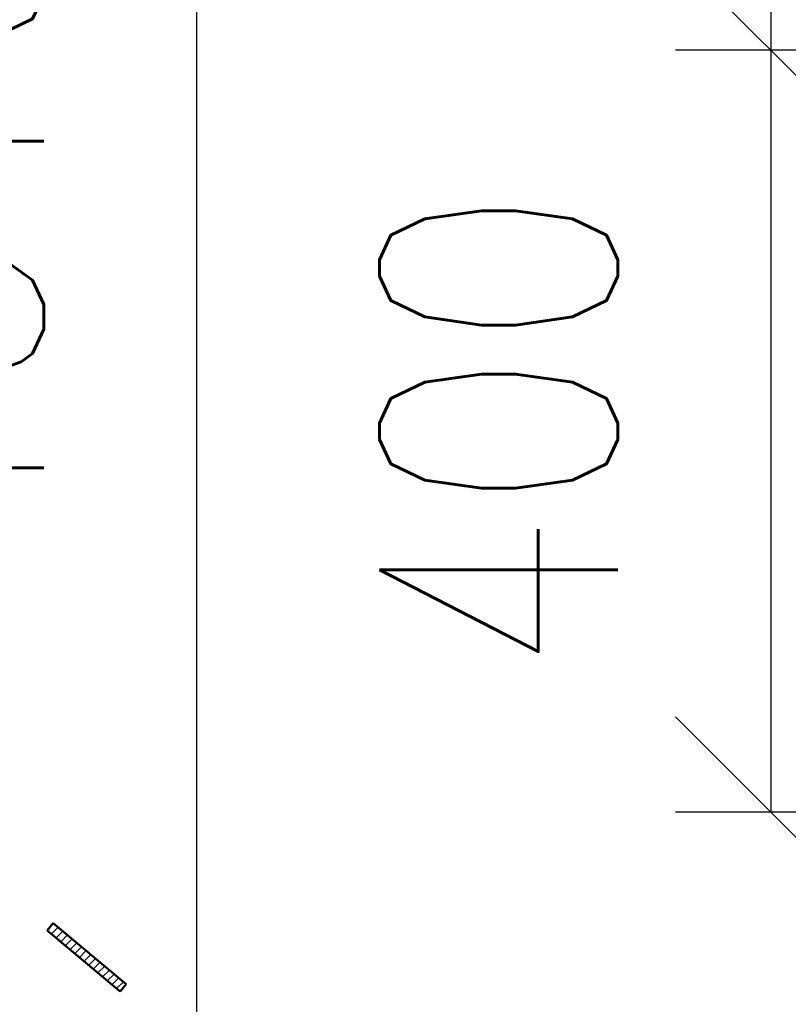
# Paper-space layout 'Layout1' of a CAD drawing. Extents: x -2 to 1033, y -36 to 596.
# Tile 62 of 126: x 338 to 346, y 494 to 504. Entities that reach past the tile are written whole.
import ezdxf

# ---------------------------------------------------------------- set-up
doc = ezdxf.new("R2010")
doc.units = 0
doc.linetypes.add('ACAD_ISO04W100', pattern=[30.5, 24, -3, 0.5, -3])
doc.layers.get('0').update_dxf_attribs({"linetype": 'CONTINUOUS'})
doc.layers.get('DEFPOINTS').update_dxf_attribs({"color": 132, "linetype": 'CONTINUOUS'})
for name, color, linetype, lineweight in [('SS_KOTY', 3, 'CONTINUOUS', 25), ('SS_SRAFY', 8, 'CONTINUOUS', 18), ('SS_ZEBRIK KOŠ', 75, 'CONTINUOUS', 50)]:
    doc.layers.add(name, color=color, linetype=linetype, lineweight=lineweight)
doc.styles.add('ROMANS', font='romans.shx', dxfattribs={"width": 0.8})
doc.dimstyles.new('A-1_(2.5)_50AS', dxfattribs={"dimtxt": 2.5, "dimasz": 2, "dimexe": 1, "dimexo": 2, "dimgap": 0, "dimtad": 0, "dimdec": 1, "dimlfac": 50, "dimrnd": 1, "dimtxsty": 'ROMANS', "dimblk1": 'OBLIQUE', "dimblk2": 'OBLIQUE', "dimsah": 1, "dimcen": 2, "dimclrd": 256, "dimclre": 256, "dimclrt": 256, "dimadec": 1, "dimazin": 2, "dimtfac": 0.714286, "dimtdec": 1, "dimtmove": 0, "dimatfit": 3, "dimldrblk": 'OPEN', "dimfxl": 1, "dimtvp": 1.142857, "dimtfill": 1, "dimtolj": 1, "dimlwd": -1, "dimlwe": -1, "dimarcsym": 0})

# ---------------------------------------------------------------- blocks, each defined once
blk = doc.blocks.new('_Oblique')
at = {"color": 0, "linetype": 'ByBlock', "lineweight": -2}
blk.add_line((-0.5, -0.5), (0.5, 0.5), dxfattribs=at)
blk = doc.blocks.new('*D67')
at = {"layer": 'DEFPOINTS', "color": 0, "transparency": 16777216}
for p in [(353.929, 514.938), (345.876, 503.738), (350.129, 503.738)]:
    blk.add_point(p, dxfattribs=at)
at = {"layer": 'SS_KOTY', "transparency": 16777216}
for p, q in [((351.929, 514.938), (344.876, 514.938)), ((345.876, 514.938), (345.876, 503.738)), ((348.129, 503.738), (344.876, 503.738))]:
    blk.add_line(p, q, dxfattribs=at)
at = {"layer": 'SS_KOTY', "transparency": 16777216, "xscale": 2, "yscale": 2, "zscale": 2}
for p, rotation in [((345.876, 514.938), 90), ((345.876, 503.738), 270)]:
    blk.add_blockref('_Oblique', p, dxfattribs=dict(at, rotation=rotation))
at = {"layer": 'SS_KOTY', "transparency": 16777216, "insert": (343.019, 509.338), "char_height": 2.5, "attachment_point": 5, "rotation": 90, "style": 'ROMANS', "bg_fill": 3, "box_fill_scale": 1.1, "bg_fill_color": 256, "bg_fill_true_color": 13158600, "bg_fill_transparency": 0}
blk.add_mtext('\\A1;560', dxfattribs=at)
blk = doc.blocks.new('_OPEN')
at = {"color": 0, "linetype": 'ByBlock'}
for p, q in [((-1, 0.1667), (0, 0)), ((0, 0), (-1, -0.1667)), ((0, 0), (-1, 0))]:
    blk.add_line(p, q, dxfattribs=at)
blk = doc.blocks.new('*D68')
at = {"layer": 'DEFPOINTS', "color": 0, "transparency": 16777216}
for p in [(350.129, 503.738), (345.876, 495.738), (350.129, 495.738)]:
    blk.add_point(p, dxfattribs=at)
at = {"layer": 'SS_KOTY', "transparency": 16777216}
for p, q in [((348.129, 503.738), (344.876, 503.738)), ((345.876, 503.738), (345.876, 495.738)), ((348.129, 495.738), (344.876, 495.738))]:
    blk.add_line(p, q, dxfattribs=at)
at = {"layer": 'SS_KOTY', "transparency": 16777216, "xscale": 2, "yscale": 2, "zscale": 2}
for p, rotation in [((345.876, 503.738), 90), ((345.876, 495.738), 270)]:
    blk.add_blockref('_Oblique', p, dxfattribs=dict(at, rotation=rotation))
at = {"layer": 'SS_KOTY', "transparency": 16777216, "insert": (343.019, 499.738), "char_height": 2.5, "attachment_point": 5, "rotation": 90, "style": 'ROMANS', "bg_fill": 3, "box_fill_scale": 1.1, "bg_fill_color": 256, "bg_fill_true_color": 13158600, "bg_fill_transparency": 0}
blk.add_mtext('\\A1;400', dxfattribs=at)
blk = doc.blocks.new('*D109')
at = {"layer": 'DEFPOINTS', "color": 0, "transparency": 16777216}
for p in [(339.851, 514.938), (358.529, 514.938), (358.529, 488.738)]:
    blk.add_point(p, dxfattribs=at)
at = {"layer": 'SS_KOTY', "transparency": 16777216}
for p, q in [((356.529, 514.938), (338.851, 514.938)), ((339.851, 488.738), (339.851, 514.938)), ((356.529, 488.738), (338.851, 488.738))]:
    blk.add_line(p, q, dxfattribs=at)
at = {"layer": 'SS_KOTY', "transparency": 16777216, "xscale": 2, "yscale": 2, "zscale": 2}
for p, rotation in [((339.851, 514.938), 90), ((339.851, 488.738), 270)]:
    blk.add_blockref('_Oblique', p, dxfattribs=dict(at, rotation=rotation))
at = {"layer": 'SS_KOTY', "transparency": 16777216, "insert": (336.994, 501.838), "char_height": 2.5, "attachment_point": 5, "rotation": 90, "style": 'ROMANS', "bg_fill": 3, "box_fill_scale": 1.1, "bg_fill_color": 256, "bg_fill_true_color": 13158600, "bg_fill_transparency": 0}
blk.add_mtext('\\A1;1310', dxfattribs=at)

psp = doc.layouts.get("Layout1")

# ---------------------------------------------------------------- dimensions: what is measured, and where the dimension line sits
at = {"layer": 'SS_KOTY'}
dim = psp.add_linear_dim(base=(345.876, 503.7378), p1=(353.9288, 514.9378), p2=(350.1288, 503.7378), angle=90, dimstyle='A-1_(2.5)_50AS', dxfattribs=at)
dim.commit()
dim.dimension.update_dxf_attribs({"geometry": '*D67', "text_midpoint": (343.0189, 509.3378)})

# ---------------------------------------------------------------- next in the draw order: dimensions: what is measured, and where the dimension line sits
dim = psp.add_linear_dim(base=(345.876, 495.7378), p1=(350.1288, 503.7378), p2=(350.1288, 495.7378), angle=90, dimstyle='A-1_(2.5)_50AS', override={"dimtmove": 1}, dxfattribs=at)
dim.commit()
dim.dimension.update_dxf_attribs({"geometry": '*D68', "text_midpoint": (343.0189, 499.7378)})

# ---------------------------------------------------------------- next in the draw order: dimensions: what is measured, and where the dimension line sits
dim = psp.add_linear_dim(base=(339.8512, 514.9378), p1=(358.5288, 488.7378), p2=(358.5288, 514.9378), angle=90, dimstyle='A-1_(2.5)_50AS', override={"dimtmove": 1}, dxfattribs=at)
dim.commit()
dim.dimension.update_dxf_attribs({"geometry": '*D109', "text_midpoint": (336.9941, 501.8378)})

# ---------------------------------------------------------------- next in the draw order: hatches: boundary and pattern name
at = {"layer": 'SS_SRAFY'}
h = psp.add_hatch(dxfattribs=at)
h.set_pattern_fill('ANSI31', color=5, scale=0.02, style=0)
h.set_pattern_definition([(45, (358.52885, 344.93782), (-0.04490128, 0.04490128), [])])
h.paths.add_polyline_path([(338.3435, 494.5743), (338.2792, 494.4977), (339.0452, 493.8549), (339.1095, 493.9315)], flags=0)

# ---------------------------------------------------------------- next in the draw order: linework, layer by layer
at = {"layer": 'SS_ZEBRIK KOŠ', "color": 1, "linetype": 'Continuous', "ltscale": 0.25}
for p, q in [((338.3435, 494.5743), (338.2792, 494.4977)), ((339.1095, 493.9315), (338.3435, 494.5743)), ((338.2792, 494.4977), (339.0452, 493.8549)), ((339.0452, 493.8549), (339.1095, 493.9315))]:
    psp.add_line(p, q, dxfattribs=at)
at = {"layer": 'SS_ZEBRIK KOŠ', "color": 7, "linetype": 'ACAD_ISO04W100', "ltscale": 0.25}
psp.add_line((338.8293, 494.3755), (338.8293, 494.3755), dxfattribs=at)

doc.saveas('drawing.dxf')
